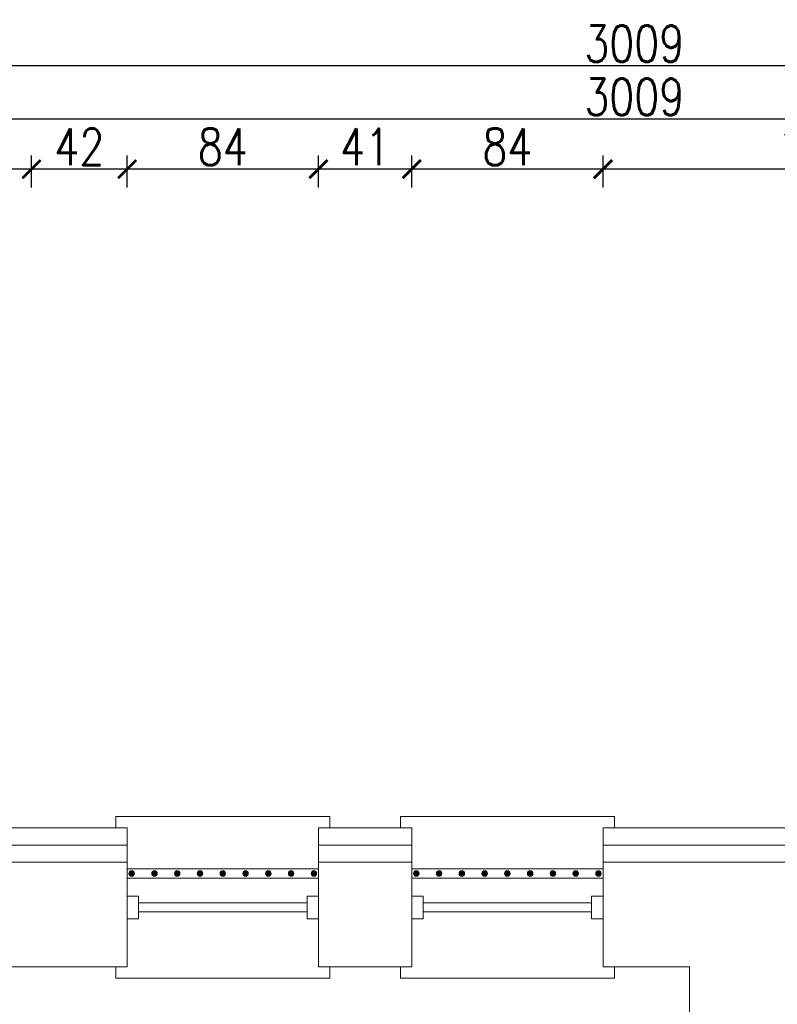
# Model space of a CAD drawing. Header units: millimetres. Extents: x 6354466 to 6508314, y -1889048 to -1342748.
# Tile 92 of 134: x 6395543 to 6398871, y -1649588 to -1645265. Entities that reach past the tile are written whole.
import ezdxf

# ---------------------------------------------------------------- set-up
doc = ezdxf.new("R2010")
doc.units = ezdxf.units.MM
doc.header["$PDMODE"] = 3
doc.header["$PDSIZE"] = 10
for name, color, linetype, lineweight in [('drzwi istn', 163, 'Continuous', 5), ('L-3', 10, 'Continuous', 18), ('L-5', 152, 'Continuous', 9), ('L-DIM', 252, 'Continuous', 5), ('L-ISTNIEJĄCE BUDYNKI', 167, 'Continuous', 5), ('L-OKNA', 144, 'Continuous', 20)]:
    doc.layers.add(name, color=color, linetype=linetype, lineweight=lineweight)
doc.styles.add('160', font='simplex.shx', dxfattribs={"width": 0.8, "height": 160})
doc.linetypes.add('BATTING', pattern='A,0.00254,-2.54,[134,ltypeshp.shx,S=2.54,R=0,X=-2.54,Y=0],-5.08,[134,ltypeshp.shx,S=2.54,R=180,X=2.54,Y=0],-2.54', length=10.16254)
doc.dimstyles.new('160', dxfattribs={"dimtxt": 160, "dimasz": 80, "dimexe": 60, "dimexo": 3, "dimgap": 18, "dimtad": 1, "dimdec": 0, "dimlfac": 0.1, "dimrnd": 1, "dimtxsty": '160', "dimblk": 'ARCHTICK', "dimcen": 2.5, "dimdle": 30, "dimadec": 0, "dimazin": 0, "dimtfac": 1, "dimtdec": 0, "dimtix": 1, "dimtmove": 2, "dimatfit": 0, "dimldrblk": 'NONE', "dimfxl": 0, "dimarcsym": 0})

# ---------------------------------------------------------------- blocks, each defined once
blk = doc.blocks.new('*U23')
for p, q in [((-5, 0), (-5, -5)), ((5, -5), (5, 0)), ((-5, -5), (5, -5)), ((-2, -5), (-2, -79)), ((2, -5), (2, -79)), ((-5, -84), (-5, -79)), ((-5, -79), (5, -79)), ((5, -79), (5, -84))]:
    blk.add_line(p, q)
blk = doc.blocks.new('_ArchTick')
at = {"color": 0, "linetype": 'ByBlock', "const_width": 0.15}
blk.add_lwpolyline([(-0.5, -0.5), (0.5, 0.5)], dxfattribs=at)
blk = doc.blocks.new('*D215')
at = {"layer": 'Defpoints', "color": 0, "transparency": 16777216}
for p in [(6398105.3, -1645920.8), (6398105.3, -1648813.4), (6399965.3, -1648813.4)]:
    blk.add_point(p, dxfattribs=at)
at = {"layer": 'L-DIM', "color": 0, "lineweight": -2, "ltscale": 10, "transparency": 16777216}
for p, q in [((6398105.3, -1646000.8), (6398105.3, -1645860.8)), ((6399965.3, -1646000.8), (6399965.3, -1645860.8)), ((6399995.3, -1645920.8), (6398075.3, -1645920.8))]:
    blk.add_line(p, q, dxfattribs=at)
at = {"layer": 'L-DIM', "color": 0, "linetype": 'ByBlock', "lineweight": -2, "transparency": 16777216, "xscale": 80, "yscale": 80, "zscale": 80, "rotation": 180}
blk.add_blockref('_ArchTick', (6398105.3, -1645920.8), dxfattribs=at)
at = {"layer": 'L-DIM', "color": 0, "linetype": 'ByBlock', "lineweight": -2, "transparency": 16777216, "xscale": 80, "yscale": 80, "zscale": 80}
blk.add_blockref('_ArchTick', (6399965.3, -1645920.8), dxfattribs=at)
at = {"layer": 'L-DIM', "color": 0, "ltscale": 10, "transparency": 16777216, "insert": (6399035.3, -1645822.8), "char_height": 160, "attachment_point": 5, "style": '160'}
blk.add_mtext('186', dxfattribs=at)
blk = doc.blocks.new('_None')
blk = doc.blocks.new('*D216')
at = {"layer": 'Defpoints', "color": 0, "transparency": 16777216}
for p in [(6397265.3, -1645920.8), (6397265.3, -1648813.4), (6398105.3, -1648813.4)]:
    blk.add_point(p, dxfattribs=at)
at = {"layer": 'L-DIM', "color": 0, "lineweight": -2, "ltscale": 10, "transparency": 16777216}
for p, q in [((6397265.3, -1646000.8), (6397265.3, -1645860.8)), ((6398105.3, -1646000.8), (6398105.3, -1645860.8)), ((6398135.3, -1645920.8), (6397235.3, -1645920.8))]:
    blk.add_line(p, q, dxfattribs=at)
at = {"layer": 'L-DIM', "color": 0, "linetype": 'ByBlock', "lineweight": -2, "transparency": 16777216, "xscale": 80, "yscale": 80, "zscale": 80, "rotation": 180}
blk.add_blockref('_ArchTick', (6397265.3, -1645920.8), dxfattribs=at)
at = {"layer": 'L-DIM', "color": 0, "linetype": 'ByBlock', "lineweight": -2, "transparency": 16777216, "xscale": 80, "yscale": 80, "zscale": 80}
blk.add_blockref('_ArchTick', (6398105.3, -1645920.8), dxfattribs=at)
at = {"layer": 'L-DIM', "color": 0, "ltscale": 10, "transparency": 16777216, "insert": (6397685.3, -1645822.8), "char_height": 160, "attachment_point": 5, "style": '160'}
blk.add_mtext('84', dxfattribs=at)
blk = doc.blocks.new('*D217')
at = {"layer": 'Defpoints', "color": 0, "transparency": 16777216}
for p in [(6396855.3, -1645920.8), (6396855.3, -1648813.4), (6397265.3, -1648813.4)]:
    blk.add_point(p, dxfattribs=at)
at = {"layer": 'L-DIM', "color": 0, "lineweight": -2, "ltscale": 10, "transparency": 16777216}
for p, q in [((6396855.3, -1646000.8), (6396855.3, -1645860.8)), ((6397265.3, -1646000.8), (6397265.3, -1645860.8)), ((6397295.3, -1645920.8), (6396825.3, -1645920.8))]:
    blk.add_line(p, q, dxfattribs=at)
at = {"layer": 'L-DIM', "color": 0, "linetype": 'ByBlock', "lineweight": -2, "transparency": 16777216, "xscale": 80, "yscale": 80, "zscale": 80, "rotation": 180}
blk.add_blockref('_ArchTick', (6396855.3, -1645920.8), dxfattribs=at)
at = {"layer": 'L-DIM', "color": 0, "linetype": 'ByBlock', "lineweight": -2, "transparency": 16777216, "xscale": 80, "yscale": 80, "zscale": 80}
blk.add_blockref('_ArchTick', (6397265.3, -1645920.8), dxfattribs=at)
at = {"layer": 'L-DIM', "color": 0, "ltscale": 10, "transparency": 16777216, "insert": (6397060.3, -1645822.8), "char_height": 160, "attachment_point": 5, "style": '160'}
blk.add_mtext('41', dxfattribs=at)
blk = doc.blocks.new('*D218')
at = {"layer": 'Defpoints', "color": 0, "transparency": 16777216}
for p in [(6396015.3, -1645920.8), (6396015.3, -1648813.4), (6396855.3, -1648813.4)]:
    blk.add_point(p, dxfattribs=at)
at = {"layer": 'L-DIM', "color": 0, "lineweight": -2, "ltscale": 10, "transparency": 16777216}
for p, q in [((6396015.3, -1646000.8), (6396015.3, -1645860.8)), ((6396855.3, -1646000.8), (6396855.3, -1645860.8)), ((6396885.3, -1645920.8), (6395985.3, -1645920.8))]:
    blk.add_line(p, q, dxfattribs=at)
at = {"layer": 'L-DIM', "color": 0, "linetype": 'ByBlock', "lineweight": -2, "transparency": 16777216, "xscale": 80, "yscale": 80, "zscale": 80, "rotation": 180}
blk.add_blockref('_ArchTick', (6396015.3, -1645920.8), dxfattribs=at)
at = {"layer": 'L-DIM', "color": 0, "linetype": 'ByBlock', "lineweight": -2, "transparency": 16777216, "xscale": 80, "yscale": 80, "zscale": 80}
blk.add_blockref('_ArchTick', (6396855.3, -1645920.8), dxfattribs=at)
at = {"layer": 'L-DIM', "color": 0, "ltscale": 10, "transparency": 16777216, "insert": (6396435.3, -1645822.8), "char_height": 160, "attachment_point": 5, "style": '160'}
blk.add_mtext('84', dxfattribs=at)
blk = doc.blocks.new('*D219')
at = {"layer": 'Defpoints', "color": 0, "transparency": 16777216}
for p in [(6395595.3, -1645920.8), (6395595.3, -1648813.4), (6396015.3, -1648813.4)]:
    blk.add_point(p, dxfattribs=at)
at = {"layer": 'L-DIM', "color": 0, "lineweight": -2, "ltscale": 10, "transparency": 16777216}
for p, q in [((6395595.3, -1646000.8), (6395595.3, -1645860.8)), ((6396015.3, -1646000.8), (6396015.3, -1645860.8)), ((6396045.3, -1645920.8), (6395565.3, -1645920.8))]:
    blk.add_line(p, q, dxfattribs=at)
at = {"layer": 'L-DIM', "color": 0, "linetype": 'ByBlock', "lineweight": -2, "transparency": 16777216, "xscale": 80, "yscale": 80, "zscale": 80, "rotation": 180}
blk.add_blockref('_ArchTick', (6395595.3, -1645920.8), dxfattribs=at)
at = {"layer": 'L-DIM', "color": 0, "linetype": 'ByBlock', "lineweight": -2, "transparency": 16777216, "xscale": 80, "yscale": 80, "zscale": 80}
blk.add_blockref('_ArchTick', (6396015.3, -1645920.8), dxfattribs=at)
at = {"layer": 'L-DIM', "color": 0, "ltscale": 10, "transparency": 16777216, "insert": (6395805.3, -1645822.8), "char_height": 160, "attachment_point": 5, "style": '160'}
blk.add_mtext('42', dxfattribs=at)
blk = doc.blocks.new('*D220')
at = {"layer": 'Defpoints', "color": 0, "transparency": 16777216}
for p in [(6394095.3, -1645920.8), (6394095.3, -1648813.4), (6395595.3, -1648813.4)]:
    blk.add_point(p, dxfattribs=at)
at = {"layer": 'L-DIM', "color": 0, "lineweight": -2, "ltscale": 10, "transparency": 16777216}
for p, q in [((6394095.3, -1646000.8), (6394095.3, -1645860.8)), ((6395595.3, -1646000.8), (6395595.3, -1645860.8)), ((6395625.3, -1645920.8), (6394065.3, -1645920.8))]:
    blk.add_line(p, q, dxfattribs=at)
at = {"layer": 'L-DIM', "color": 0, "linetype": 'ByBlock', "lineweight": -2, "transparency": 16777216, "xscale": 80, "yscale": 80, "zscale": 80, "rotation": 180}
blk.add_blockref('_ArchTick', (6394095.3, -1645920.8), dxfattribs=at)
at = {"layer": 'L-DIM', "color": 0, "linetype": 'ByBlock', "lineweight": -2, "transparency": 16777216, "xscale": 80, "yscale": 80, "zscale": 80}
blk.add_blockref('_ArchTick', (6395595.3, -1645920.8), dxfattribs=at)
at = {"layer": 'L-DIM', "color": 0, "ltscale": 10, "transparency": 16777216, "insert": (6394845.3, -1645822.8), "char_height": 160, "attachment_point": 5, "style": '160'}
blk.add_mtext('150', dxfattribs=at)
blk = doc.blocks.new('*D230')
at = {"layer": 'Defpoints', "color": 0, "transparency": 16777216}
for p in [(6383200.3, -1645701.6), (6413285.3, -1646723.4), (6383200.3, -1648963.4)]:
    blk.add_point(p, dxfattribs=at)
at = {"layer": 'L-DIM', "color": 0, "lineweight": -2, "ltscale": 10, "transparency": 16777216}
for p, q in [((6383200.3, -1645781.6), (6383200.3, -1645641.6)), ((6413285.3, -1645781.6), (6413285.3, -1645641.6)), ((6413315.3, -1645701.6), (6383170.3, -1645701.6))]:
    blk.add_line(p, q, dxfattribs=at)
at = {"layer": 'L-DIM', "color": 0, "linetype": 'ByBlock', "lineweight": -2, "transparency": 16777216, "xscale": 80, "yscale": 80, "zscale": 80, "rotation": 180}
blk.add_blockref('_ArchTick', (6383200.3, -1645701.6), dxfattribs=at)
at = {"layer": 'L-DIM', "color": 0, "linetype": 'ByBlock', "lineweight": -2, "transparency": 16777216, "xscale": 80, "yscale": 80, "zscale": 80}
blk.add_blockref('_ArchTick', (6413285.3, -1645701.6), dxfattribs=at)
at = {"layer": 'L-DIM', "color": 0, "ltscale": 10, "transparency": 16777216, "insert": (6398242.8, -1645603.6), "char_height": 160, "attachment_point": 5, "style": '160'}
blk.add_mtext('3009', dxfattribs=at)
blk = doc.blocks.new('*D231')
at = {"layer": 'Defpoints', "color": 0, "transparency": 16777216}
for p in [(6383200.3, -1645467.7), (6413285.3, -1646723.4), (6383200.3, -1648963.4)]:
    blk.add_point(p, dxfattribs=at)
at = {"layer": 'L-DIM', "color": 0, "lineweight": -2, "ltscale": 10, "transparency": 16777216}
for p, q in [((6383200.3, -1645547.7), (6383200.3, -1645407.7)), ((6413285.3, -1645547.7), (6413285.3, -1645407.7)), ((6413315.3, -1645467.7), (6383170.3, -1645467.7))]:
    blk.add_line(p, q, dxfattribs=at)
at = {"layer": 'L-DIM', "color": 0, "linetype": 'ByBlock', "lineweight": -2, "transparency": 16777216, "xscale": 80, "yscale": 80, "zscale": 80, "rotation": 180}
blk.add_blockref('_ArchTick', (6383200.3, -1645467.7), dxfattribs=at)
at = {"layer": 'L-DIM', "color": 0, "linetype": 'ByBlock', "lineweight": -2, "transparency": 16777216, "xscale": 80, "yscale": 80, "zscale": 80}
blk.add_blockref('_ArchTick', (6413285.3, -1645467.7), dxfattribs=at)
at = {"layer": 'L-DIM', "color": 0, "ltscale": 10, "transparency": 16777216, "insert": (6398242.8, -1645369.7), "char_height": 160, "attachment_point": 5, "style": '160'}
blk.add_mtext('3009', dxfattribs=at)
blk = doc.blocks.new('*D275')
at = {"layer": 'Defpoints', "color": 0, "transparency": 16777216}
for p in [(6382710.9, -1646723.4), (6413285.3, -1646723.4), (6383200.3, -1648963.4)]:
    blk.add_point(p, dxfattribs=at)
at = {"layer": 'L-DIM', "color": 0, "lineweight": -2, "ltscale": 10, "transparency": 16777216}
for p, q in [((6382710.9, -1648993.4), (6382710.9, -1646693.4)), ((6382790.9, -1646723.4), (6382650.9, -1646723.4)), ((6382790.9, -1648963.4), (6382650.9, -1648963.4))]:
    blk.add_line(p, q, dxfattribs=at)
at = {"layer": 'L-DIM', "color": 0, "linetype": 'ByBlock', "lineweight": -2, "transparency": 16777216, "xscale": 80, "yscale": 80, "zscale": 80}
for p, rotation in [((6382710.9, -1646723.4), 90), ((6382710.9, -1648963.4), 270)]:
    blk.add_blockref('_ArchTick', p, dxfattribs=dict(at, rotation=rotation))
at = {"layer": 'L-DIM', "color": 0, "ltscale": 10, "transparency": 16777216, "insert": (6382612.9, -1647843.4), "char_height": 160, "attachment_point": 5, "rotation": 90, "style": '160'}
blk.add_mtext('224', dxfattribs=at)
blk = doc.blocks.new('*D276')
at = {"layer": 'Defpoints', "color": 0, "transparency": 16777216}
for p in [(6413285.3, -1646723.4), (6382504.7, -1660693.4), (6383200.3, -1660693.4)]:
    blk.add_point(p, dxfattribs=at)
at = {"layer": 'L-DIM', "color": 0, "lineweight": -2, "ltscale": 10, "transparency": 16777216}
for p, q in [((6382504.7, -1646693.4), (6382504.7, -1660723.4)), ((6382584.7, -1646723.4), (6382444.7, -1646723.4)), ((6382584.7, -1660693.4), (6382444.7, -1660693.4))]:
    blk.add_line(p, q, dxfattribs=at)
at = {"layer": 'L-DIM', "color": 0, "linetype": 'ByBlock', "lineweight": -2, "transparency": 16777216, "xscale": 80, "yscale": 80, "zscale": 80}
for p, rotation in [((6382504.7, -1646723.4), 90), ((6382504.7, -1660693.4), 270)]:
    blk.add_blockref('_ArchTick', p, dxfattribs=dict(at, rotation=rotation))
at = {"layer": 'L-DIM', "color": 0, "ltscale": 10, "transparency": 16777216, "insert": (6382406.7, -1653708.4), "char_height": 160, "attachment_point": 5, "rotation": 90, "style": '160'}
blk.add_mtext('1397', dxfattribs=at)

msp = doc.modelspace()

# ---------------------------------------------------------------- linework, layer by layer
at = {"layer": 'drzwi istn'}
for p, q in [((6395965.3, -1649423.4), (6395965.3, -1649473.4)), ((6396905.3, -1649473.4), (6396905.3, -1649423.4)), ((6397215.3, -1649423.4), (6397215.3, -1649473.4)), ((6398155.3, -1649473.4), (6398155.3, -1649423.4)), ((6395965.3, -1649473.4), (6396905.3, -1649473.4)), ((6397215.3, -1649473.4), (6398155.3, -1649473.4))]:
    msp.add_line(p, q, dxfattribs=at)
at = {"layer": 'L-3', "ltscale": 10}
for p, q in [((6396015.3, -1648963.4), (6396015.3, -1648813.4)), ((6396855.3, -1648963.4), (6396855.3, -1648813.4)), ((6397265.3, -1648963.4), (6397265.3, -1648813.4)), ((6398105.3, -1648963.4), (6398105.3, -1648813.4)), ((6394095.3, -1648963.4), (6396015.3, -1648963.4)), ((6396855.3, -1648963.4), (6397265.3, -1648963.4)), ((6398105.3, -1648963.4), (6399965.3, -1648963.4))]:
    msp.add_line(p, q, dxfattribs=at)
for points in [[(6396015.3, -1648813.4), (6394095.3, -1648813.4)], [(6397265.3, -1648813.4), (6396855.3, -1648813.4)], [(6399965.3, -1648813.4), (6398105.3, -1648813.4)]]:
    msp.add_lwpolyline(points, dxfattribs=at)
at = {"layer": 'L-3', "linetype": 'BATTING', "ltscale": 7}
for points in [[(6396015.3, -1648888.4), (6394095.3, -1648888.4)], [(6397265.3, -1648888.4), (6396855.3, -1648888.4)], [(6399965.3, -1648888.4), (6398105.3, -1648888.4)]]:
    msp.add_lwpolyline(points, dxfattribs=at)
at = {"layer": 'L-3', "ltscale": 10}
for points in [[(6396015.3, -1648993.4), (6396855.3, -1648993.4), (6396855.3, -1649033.4), (6396015.3, -1649033.4)], [(6397265.3, -1648993.4), (6398105.3, -1648993.4), (6398105.3, -1649033.4), (6397265.3, -1649033.4)]]:
    msp.add_lwpolyline(points, close=True, dxfattribs=at)
for centre, radius in [((6396035.3, -1649013.4), 12), ((6396035.3, -1649013.4), 11), ((6396035.3, -1649013.4), 10), ((6396035.3, -1649013.4), 9), ((6396035.3, -1649013.4), 8), ((6396035.3, -1649013.4), 7), ((6396035.3, -1649013.4), 6), ((6396035.3, -1649013.4), 5), ((6396035.3, -1649013.4), 4), ((6396035.3, -1649013.4), 3), ((6396035.3, -1649013.4), 3), ((6396035.3, -1649013.4), 2), ((6396035.3, -1649013.4), 1), ((6396135.3, -1649013.4), 12), ((6396135.3, -1649013.4), 11), ((6396135.3, -1649013.4), 10), ((6396135.3, -1649013.4), 9), ((6396135.3, -1649013.4), 8), ((6396135.3, -1649013.4), 7), ((6396135.3, -1649013.4), 6), ((6396135.3, -1649013.4), 5), ((6396135.3, -1649013.4), 4), ((6396135.3, -1649013.4), 3), ((6396135.3, -1649013.4), 3), ((6396135.3, -1649013.4), 2), ((6396135.3, -1649013.4), 1), ((6396235.3, -1649013.4), 12), ((6396235.3, -1649013.4), 11), ((6396235.3, -1649013.4), 10), ((6396235.3, -1649013.4), 9), ((6396235.3, -1649013.4), 8), ((6396235.3, -1649013.4), 7), ((6396235.3, -1649013.4), 6), ((6396235.3, -1649013.4), 5), ((6396235.3, -1649013.4), 4), ((6396235.3, -1649013.4), 3), ((6396235.3, -1649013.4), 3), ((6396235.3, -1649013.4), 2), ((6396235.3, -1649013.4), 1), ((6396335.3, -1649013.4), 12), ((6396335.3, -1649013.4), 11), ((6396335.3, -1649013.4), 10), ((6396335.3, -1649013.4), 9), ((6396335.3, -1649013.4), 8), ((6396335.3, -1649013.4), 7), ((6396335.3, -1649013.4), 6), ((6396335.3, -1649013.4), 5), ((6396335.3, -1649013.4), 4), ((6396335.3, -1649013.4), 3), ((6396335.3, -1649013.4), 3), ((6396335.3, -1649013.4), 2), ((6396335.3, -1649013.4), 1), ((6396435.3, -1649013.4), 12), ((6396435.3, -1649013.4), 11), ((6396435.3, -1649013.4), 10), ((6396435.3, -1649013.4), 9), ((6396435.3, -1649013.4), 8), ((6396435.3, -1649013.4), 7), ((6396435.3, -1649013.4), 6), ((6396435.3, -1649013.4), 5), ((6396435.3, -1649013.4), 4), ((6396435.3, -1649013.4), 3), ((6396435.3, -1649013.4), 3), ((6396435.3, -1649013.4), 2), ((6396435.3, -1649013.4), 1), ((6396535.3, -1649013.4), 12), ((6396535.3, -1649013.4), 11), ((6396535.3, -1649013.4), 10), ((6396535.3, -1649013.4), 9), ((6396535.3, -1649013.4), 8), ((6396535.3, -1649013.4), 7), ((6396535.3, -1649013.4), 6), ((6396535.3, -1649013.4), 5), ((6396535.3, -1649013.4), 4), ((6396535.3, -1649013.4), 3), ((6396535.3, -1649013.4), 3), ((6396535.3, -1649013.4), 2), ((6396535.3, -1649013.4), 1), ((6396635.3, -1649013.4), 12), ((6396635.3, -1649013.4), 11), ((6396635.3, -1649013.4), 10), ((6396635.3, -1649013.4), 9), ((6396635.3, -1649013.4), 8), ((6396635.3, -1649013.4), 7), ((6396635.3, -1649013.4), 6), ((6396635.3, -1649013.4), 5), ((6396635.3, -1649013.4), 4), ((6396635.3, -1649013.4), 3), ((6396635.3, -1649013.4), 3), ((6396635.3, -1649013.4), 2), ((6396635.3, -1649013.4), 1), ((6396735.3, -1649013.4), 12), ((6396735.3, -1649013.4), 11), ((6396735.3, -1649013.4), 10), ((6396735.3, -1649013.4), 9), ((6396735.3, -1649013.4), 8), ((6396735.3, -1649013.4), 7), ((6396735.3, -1649013.4), 6), ((6396735.3, -1649013.4), 5), ((6396735.3, -1649013.4), 4), ((6396735.3, -1649013.4), 3), ((6396735.3, -1649013.4), 3), ((6396735.3, -1649013.4), 2), ((6396735.3, -1649013.4), 1), ((6396835.3, -1649013.4), 12), ((6396835.3, -1649013.4), 11), ((6396835.3, -1649013.4), 10), ((6396835.3, -1649013.4), 9), ((6396835.3, -1649013.4), 8), ((6396835.3, -1649013.4), 7), ((6396835.3, -1649013.4), 6), ((6396835.3, -1649013.4), 5), ((6396835.3, -1649013.4), 4), ((6396835.3, -1649013.4), 3), ((6396835.3, -1649013.4), 3), ((6396835.3, -1649013.4), 2), ((6396835.3, -1649013.4), 1), ((6397285.3, -1649013.4), 12), ((6397285.3, -1649013.4), 11), ((6397285.3, -1649013.4), 10), ((6397285.3, -1649013.4), 9), ((6397285.3, -1649013.4), 8), ((6397285.3, -1649013.4), 7), ((6397285.3, -1649013.4), 6), ((6397285.3, -1649013.4), 5), ((6397285.3, -1649013.4), 4), ((6397285.3, -1649013.4), 3), ((6397285.3, -1649013.4), 3), ((6397285.3, -1649013.4), 2), ((6397285.3, -1649013.4), 1), ((6397385.3, -1649013.4), 12), ((6397385.3, -1649013.4), 11), ((6397385.3, -1649013.4), 10), ((6397385.3, -1649013.4), 9), ((6397385.3, -1649013.4), 8), ((6397385.3, -1649013.4), 7), ((6397385.3, -1649013.4), 6), ((6397385.3, -1649013.4), 5), ((6397385.3, -1649013.4), 4), ((6397385.3, -1649013.4), 3), ((6397385.3, -1649013.4), 3), ((6397385.3, -1649013.4), 2), ((6397385.3, -1649013.4), 1), ((6397485.3, -1649013.4), 12), ((6397485.3, -1649013.4), 11), ((6397485.3, -1649013.4), 10), ((6397485.3, -1649013.4), 9), ((6397485.3, -1649013.4), 8), ((6397485.3, -1649013.4), 7), ((6397485.3, -1649013.4), 6), ((6397485.3, -1649013.4), 5), ((6397485.3, -1649013.4), 4), ((6397485.3, -1649013.4), 3), ((6397485.3, -1649013.4), 3), ((6397485.3, -1649013.4), 2), ((6397485.3, -1649013.4), 1), ((6397585.3, -1649013.4), 12), ((6397585.3, -1649013.4), 11), ((6397585.3, -1649013.4), 10), ((6397585.3, -1649013.4), 9), ((6397585.3, -1649013.4), 8), ((6397585.3, -1649013.4), 7), ((6397585.3, -1649013.4), 6), ((6397585.3, -1649013.4), 5), ((6397585.3, -1649013.4), 4), ((6397585.3, -1649013.4), 3), ((6397585.3, -1649013.4), 3), ((6397585.3, -1649013.4), 2), ((6397585.3, -1649013.4), 1), ((6397685.3, -1649013.4), 12), ((6397685.3, -1649013.4), 11), ((6397685.3, -1649013.4), 10), ((6397685.3, -1649013.4), 9), ((6397685.3, -1649013.4), 8), ((6397685.3, -1649013.4), 7), ((6397685.3, -1649013.4), 6), ((6397685.3, -1649013.4), 5), ((6397685.3, -1649013.4), 4), ((6397685.3, -1649013.4), 3), ((6397685.3, -1649013.4), 3), ((6397685.3, -1649013.4), 2), ((6397685.3, -1649013.4), 1), ((6397785.3, -1649013.4), 12), ((6397785.3, -1649013.4), 11), ((6397785.3, -1649013.4), 10), ((6397785.3, -1649013.4), 9), ((6397785.3, -1649013.4), 8), ((6397785.3, -1649013.4), 7), ((6397785.3, -1649013.4), 6), ((6397785.3, -1649013.4), 5), ((6397785.3, -1649013.4), 4), ((6397785.3, -1649013.4), 3), ((6397785.3, -1649013.4), 3), ((6397785.3, -1649013.4), 2), ((6397785.3, -1649013.4), 1), ((6397885.3, -1649013.4), 12), ((6397885.3, -1649013.4), 11), ((6397885.3, -1649013.4), 10), ((6397885.3, -1649013.4), 9), ((6397885.3, -1649013.4), 8), ((6397885.3, -1649013.4), 7), ((6397885.3, -1649013.4), 6), ((6397885.3, -1649013.4), 5), ((6397885.3, -1649013.4), 4), ((6397885.3, -1649013.4), 3), ((6397885.3, -1649013.4), 3), ((6397885.3, -1649013.4), 2), ((6397885.3, -1649013.4), 1), ((6397985.3, -1649013.4), 12), ((6397985.3, -1649013.4), 11), ((6397985.3, -1649013.4), 10), ((6397985.3, -1649013.4), 9), ((6397985.3, -1649013.4), 8), ((6397985.3, -1649013.4), 7), ((6397985.3, -1649013.4), 6), ((6397985.3, -1649013.4), 5), ((6397985.3, -1649013.4), 4), ((6397985.3, -1649013.4), 3), ((6397985.3, -1649013.4), 3), ((6397985.3, -1649013.4), 2), ((6397985.3, -1649013.4), 1), ((6398085.3, -1649013.4), 12), ((6398085.3, -1649013.4), 11), ((6398085.3, -1649013.4), 10), ((6398085.3, -1649013.4), 9), ((6398085.3, -1649013.4), 8), ((6398085.3, -1649013.4), 7), ((6398085.3, -1649013.4), 6), ((6398085.3, -1649013.4), 5), ((6398085.3, -1649013.4), 4), ((6398085.3, -1649013.4), 3), ((6398085.3, -1649013.4), 3), ((6398085.3, -1649013.4), 2), ((6398085.3, -1649013.4), 1)]:
    msp.add_circle(centre, radius, dxfattribs=at)
at = {"layer": 'L-5'}
for p, q in [((6395965.3, -1648813.4), (6395965.3, -1648763.4)), ((6395965.3, -1648763.4), (6396905.3, -1648763.4)), ((6396905.3, -1648763.4), (6396905.3, -1648813.4)), ((6397215.3, -1648813.4), (6397215.3, -1648763.4)), ((6397215.3, -1648763.4), (6398155.3, -1648763.4)), ((6398155.3, -1648763.4), (6398155.3, -1648813.4))]:
    msp.add_line(p, q, dxfattribs=at)
at = {"layer": 'L-ISTNIEJĄCE BUDYNKI'}
for p, q in [((6396015.3, -1649423.4), (6396015.3, -1648963.4)), ((6396855.3, -1649423.4), (6396855.3, -1648963.4)), ((6397265.3, -1649423.4), (6397265.3, -1648963.4)), ((6398105.3, -1649423.4), (6398105.3, -1648963.4)), ((6395355.3, -1649423.4), (6396015.3, -1649423.4)), ((6396855.3, -1649423.4), (6397265.3, -1649423.4)), ((6398105.3, -1649423.4), (6398485.3, -1649423.4)), ((6398485.3, -1651723.4), (6398485.3, -1649423.4))]:
    msp.add_line(p, q, dxfattribs=at)

# ---------------------------------------------------------------- block references
at = {"layer": 'drzwi istn', "xscale": -10, "yscale": 10, "zscale": 10, "rotation": 89.99999999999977}
msp.add_blockref('*U23', (6397265.3, -1649162.2), dxfattribs=at)
at = {"layer": 'L-OKNA', "ltscale": 10, "xscale": -10, "yscale": 10, "zscale": 10, "rotation": 89.99999999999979}
msp.add_blockref('*U23', (6396015.3, -1649162.2), dxfattribs=at)

# ---------------------------------------------------------------- dimensions: what is measured, and where the dimension line sits
at = {"layer": 'L-DIM', "ltscale": 10}
for base, p1, p2, picture, middle in [((6383200.3487778, -1645467.6671509), (6413285.3487778, -1646723.3827957), (6383200.3487778, -1648963.3827957), '*D231', (6398242.8487778, -1645369.6671509)), ((6383200.3487778, -1645701.602509), (6413285.3487778, -1646723.3827957), (6383200.3487778, -1648963.3827957), '*D230', (6398242.8487778, -1645603.602509)), ((6394095.3, -1645920.8), (6395595.3, -1648813.4), (6394095.3, -1648813.4), '*D220', (6394845.3, -1645822.8)), ((6395595.3, -1645920.8), (6396015.3, -1648813.4), (6395595.3, -1648813.4), '*D219', (6395805.3, -1645822.8)), ((6396015.3, -1645920.8), (6396855.3, -1648813.4), (6396015.3, -1648813.4), '*D218', (6396435.3, -1645822.8)), ((6396855.3, -1645920.8), (6397265.3, -1648813.4), (6396855.3, -1648813.4), '*D217', (6397060.3, -1645822.8)), ((6397265.3, -1645920.8), (6398105.3, -1648813.4), (6397265.3, -1648813.4), '*D216', (6397685.3, -1645822.8)), ((6398105.3, -1645920.8), (6399965.3, -1648813.4), (6398105.3, -1648813.4), '*D215', (6399035.3, -1645822.8))]:
    dim = msp.add_linear_dim(base=base, p1=p1, p2=p2, dimstyle='160', override={"dimlfac": 0.1}, dxfattribs=at)
    dim.commit()
    dim.dimension.update_dxf_attribs({"geometry": picture, "text_midpoint": middle})
for base, p1, p2, picture, middle in [((6382504.7, -1660693.4), (6413285.3, -1646723.4), (6383200.3, -1660693.4), '*D276', (6382406.7, -1653708.4)), ((6382710.9, -1646723.4), (6383200.3, -1648963.4), (6413285.3, -1646723.4), '*D275', (6382612.9, -1647843.4))]:
    dim = msp.add_linear_dim(base=base, p1=p1, p2=p2, angle=90, dimstyle='160', override={"dimlfac": 0.1}, dxfattribs=at)
    dim.commit()
    dim.dimension.update_dxf_attribs({"geometry": picture, "text_midpoint": middle})

doc.saveas('drawing.dxf')
